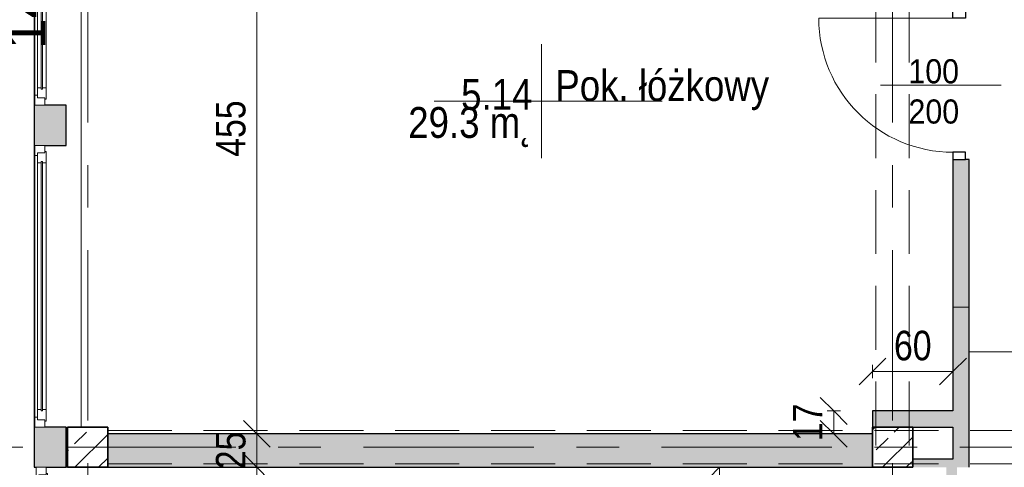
# Model space of a CAD drawing. Header units: centimetres. Extents: x -1743 to 21705, y -8842 to 3590.
# Tile 20 of 45: x -1263 to -529, y 1833 to 2167. Entities that reach past the tile are written whole.
import ezdxf

# ---------------------------------------------------------------- set-up
doc = ezdxf.new("R2010")
doc.units = ezdxf.units.CM
doc.linetypes.add('Oś', pattern=[222.25, 127, -31.75, 31.75, -31.75])
doc.linetypes.add('Ukryte', pattern=[71.438, 47.625, -23.813])
for name, color, linetype, lineweight in [('A-ANNO-DIMS', 211, 'Continuous', 13), ('A-ANNO-DIMS-100', 211, 'Continuous', 13), ('A-ANNO-NOTE', 131, 'Continuous', 9), ('A-AREA', 32, 'Continuous', 9), ('A-AREA-IDEN', 2, 'Continuous', 13), ('A-DETL-GENF', 92, 'Continuous', 9), ('A-DETL-HDLN', 90, 'Ukryte', 9), ('A-DETL-MEDM', 33, 'Continuous', 25), ('A-DOOR', 31, 'Continuous', 13), ('A-FLOR', 192, 'Continuous', 13), ('A-GLAZ', 151, 'Continuous', 13), ('A-WALL', 113, 'Continuous', 13), ('S-COLS', 52, 'Continuous', 9), ('S-GRID', 1, 'Continuous', 13), ('S-GRID-IDEN', 1, 'Continuous', 13)]:
    doc.layers.add(name, color=color, linetype=linetype, lineweight=lineweight)
doc.styles.add('Arial', font='arial.ttf', dxfattribs={"width": 0.9, "height": 18})
doc.styles.add('Arial Narrow_2', font='ARIALN.TTF', dxfattribs={"height": 22})
doc.styles.add('Arial_1', font='arial.ttf', dxfattribs={"height": 30})
doc.styles.add('Arial_3', font='arial.ttf', dxfattribs={"width": 0.85, "height": 23})
doc.dimstyles.new('Diagonal_1_100__0_1__1', dxfattribs={"dimscale": 30.48, "dimtxt": 22.515481, "dimasz": 0.656168, "dimexe": 0.164042, "dimexo": 0.0625, "dimgap": 0.065617, "dimtad": 1, "dimdec": 1, "dimrnd": 0.1, "dimdsep": 46, "dimtxsty": 'Arial Narrow_2', "dimblk1": 'OBLIQUE', "dimblk2": 'OBLIQUE', "dimsah": 1, "dimcen": 0.09, "dimazin": 0, "dimtfac": 1, "dimtdec": 4, "dimtix": 1, "dimtmove": 0, "dimatfit": 3, "dimfxl": 0.164042, "dimfxlon": 1, "dimtvp": 1, "dimtolj": 1, "dimtzin": 0, "dimarcsym": 2})
doc.dimstyles.new('Diagonal_1_100__0_1__2', dxfattribs={"dimscale": 30.48, "dimtxt": 22.515481, "dimasz": 0.656168, "dimexe": 0.164042, "dimexo": 0.0625, "dimgap": 0.065617, "dimtad": 1, "dimdec": 1, "dimrnd": 0.1, "dimdsep": 46, "dimtxsty": 'Arial Narrow_2', "dimblk1": 'OBLIQUE', "dimblk2": 'OBLIQUE', "dimsah": 1, "dimcen": 0.09, "dimazin": 0, "dimtfac": 1, "dimtdec": 4, "dimtix": 1, "dimtmove": 2, "dimatfit": 3, "dimfxl": 0.164042, "dimfxlon": 1, "dimtvp": 1, "dimtolj": 1, "dimtzin": 0, "dimarcsym": 2})

# ---------------------------------------------------------------- blocks, each defined once
blk = doc.blocks.new('Pawilon A_rvt-1-5_piętro III __10_50 m_ - stan istniejący')
at = {"layer": 'S-GRID-IDEN', "insert": (-1259.25, 2168.28), "char_height": 30, "width": 48.3, "attachment_point": 5, "rotation": 90, "line_spacing_factor": 0.936439, "style": 'Arial_1'}
blk.add_mtext('\\pxqc,t4.23333,8.46667,12.7,16.93333,21.16667,25.4,29.63333,33.86667,38.1,42.33333,46.56667,50.8,55.03333,59.26667,63.5,67.73333,71.96667,76.2,80.43333,84.66667,88.9,93.13333,97.36667,101.6,105.83333,110.06667,114.3,118.53333,122.76667,127,131.23333,135.46667;{14}', dxfattribs=at)
blk = doc.blocks.new('Okno - automatyczna etykieta - 210x165 _nietypowy podział_-2208551-5_piętro III __10_50 m_ - stan istniejący')
at = {"layer": 'A-GLAZ'}
for p, q in [((-97.5, 5.5), (-105, 5.5)), ((-105, 5.5), (-105, -2)), ((-105, 5.5), (105, 5.5)), ((-92, 3.5), (-99.5, 3.5)), ((-99.5, 3.5), (-99.5, -2)), ((-99.5, -2), (-99.5, 3.5)), ((-99.5, 3.5), (-97.5, 3.5)), ((-97.5, 3.5), (-97.5, 5.5)), ((97.5, 5.5), (-97.5, 5.5)), ((93, 0.75), (-93, 0.75)), ((-93, 0.75), (-93, -0.25)), ((-93, -0.25), (-93, 0.75)), ((-93, 0.75), (-92, 0.75)), ((-92, 0.75), (-92, 3.5)), ((92, 3.5), (-92, 3.5)), ((99.5, 3.5), (92, 3.5)), ((92, 3.5), (92, 0.75)), ((92, 0.75), (93, 0.75)), ((93, -0.25), (93, 0.75)), ((93, 0.75), (93, -0.25)), ((105, 5.5), (97.5, 5.5)), ((97.5, 5.5), (97.5, 3.5)), ((97.5, 3.5), (99.5, 3.5)), ((99.5, -2), (99.5, 3.5)), ((99.5, 3.5), (99.5, -2)), ((105, -2), (105, 5.5)), ((-105, -2), (-99.5, -2)), ((-99.5, -2), (-100.5, -2)), ((-100.5, -2), (-100.5, -3)), ((-100.5, -3), (-92, -3)), ((-93, -0.25), (93, -0.25)), ((-92, -0.25), (-93, -0.25)), ((-92, -3), (-92, -0.25)), ((92, -3), (-92, -3)), ((92, -0.25), (92, -3)), ((93, -0.25), (92, -0.25)), ((92, -3), (100.5, -3)), ((100.5, -2), (99.5, -2)), ((99.5, -2), (105, -2)), ((100.5, -3), (100.5, -2))]:
    blk.add_line(p, q, dxfattribs=at)
blk = doc.blocks.new('M_Concrete-Square-Column - 300 x 300mm-V3-5_piętro III __10_50 m_ - stan istniejący')
at = {"layer": 'S-COLS'}
h = blk.add_hatch(dxfattribs=at)
h.set_pattern_fill('FP_4', color=256, style=0, pattern_type=2)
h.set_pattern_definition([(45, (612.623, -1848.326), (-17.67767, 17.67767), []), (45, (630.3, -1848.326), (-17.67767, 17.67767), [12.5, -6.25])])
h.paths.add_polyline_path([(15, -15), (15, 15), (-15, 15), (-15, -15)], flags=0)
at = {"layer": 'S-COLS', "lineweight": 35}
for p, q in [((15, 15), (-15, 15)), ((-15, 15), (-15, -15)), ((15, -15), (15, 15)), ((-15, -15), (15, -15))]:
    blk.add_line(p, q, dxfattribs=at)
blk = doc.blocks.new('M_Concrete-Square-Column - 300 x 300mm-V16-5_piętro III __10_50 m_ - stan istniejący')
at = {"layer": 'S-COLS'}
h = blk.add_hatch(dxfattribs=at)
h.set_pattern_fill('FP_20', color=256, style=0, pattern_type=2)
h.set_pattern_definition([(45, (1212.623, -1848.326), (-17.67767, 17.67767), []), (45, (1230.3, -1848.326), (-17.67767, 17.67767), [12.5, -6.25])])
h.paths.add_polyline_path([(15, -15), (15, 15), (-15, 15), (-15, -15)], flags=0)
at = {"layer": 'S-COLS', "lineweight": 35}
for p, q in [((15, 15), (-15, 15)), ((-15, 15), (-15, -15)), ((15, -15), (15, 15)), ((-15, -15), (15, -15))]:
    blk.add_line(p, q, dxfattribs=at)
blk = doc.blocks.new('DRZWI 1S - automatyczna etykieta - Drzwi 100-2252143-5_piętro III __10_50 m_ - stan istniejący')
at = {"layer": 'A-DETL-GENF'}
for p, q in [((-55.5, 6), (-55.5, -3.5)), ((-50, 6), (-55.5, 6)), ((-50, -3.5), (-50, 6)), ((55.5, 6), (50, 6)), ((50, 6), (50, -3.5)), ((55.5, -3.5), (55.5, 6)), ((-55.5, -3.5), (-50, -3.5)), ((50, -3.5), (55.5, -3.5))]:
    blk.add_line(p, q, dxfattribs=at)
at = {"layer": 'A-DETL-MEDM'}
for p, q in [((-50, 6), (-55.5, 6)), ((-55.5, 6), (-55.5, -3.5)), ((-50, -3.5), (-50, 6)), ((50, -3.5), (50, 6)), ((50, 6), (55.5, 6)), ((55.5, 6), (55.5, -3.5)), ((-55.5, -3.5), (-50, -3.5)), ((55.5, -3.5), (50, -3.5))]:
    blk.add_line(p, q, dxfattribs=at)
at = {"layer": 'A-DOOR'}
blk.add_line((50, 6), (50, 106), dxfattribs=at)
blk.add_arc((50, 6), 100, 90, 180, dxfattribs=at)
blk = doc.blocks.new('Okno - automatyczna etykieta - 210x165 _nietypowy podział_-2208563-5_piętro III __10_50 m_ - stan istniejący')
at = {"layer": 'A-GLAZ'}
for p, q in [((-97.5, 11.5), (-105, 11.5)), ((-105, 11.5), (-105, 4)), ((-105, 11.5), (105, 11.5)), ((-92, 9.5), (-99.5, 9.5)), ((-99.5, 9.5), (-99.5, 4)), ((-99.5, 4), (-99.5, 9.5)), ((-99.5, 9.5), (-97.5, 9.5)), ((-97.5, 9.5), (-97.5, 11.5)), ((97.5, 11.5), (-97.5, 11.5)), ((-92, 6.75), (-92, 9.5)), ((92, 9.5), (-92, 9.5)), ((99.5, 9.5), (92, 9.5)), ((92, 9.5), (92, 6.75)), ((105, 11.5), (97.5, 11.5)), ((97.5, 11.5), (97.5, 9.5)), ((97.5, 9.5), (99.5, 9.5)), ((99.5, 4), (99.5, 9.5)), ((99.5, 9.5), (99.5, 4)), ((105, 4), (105, 11.5)), ((-105, 4), (-99.5, 4)), ((-99.5, 4), (-100.5, 4)), ((-100.5, 4), (-100.5, 3)), ((-100.5, 3), (-92, 3)), ((93, 6.75), (-93, 6.75)), ((-93, 6.75), (-93, 5.75)), ((-93, 5.75), (-93, 6.75)), ((-93, 6.75), (-92, 6.75)), ((-93, 5.75), (93, 5.75)), ((-92, 5.75), (-93, 5.75)), ((-92, 3), (-92, 5.75)), ((92, 3), (-92, 3)), ((92, 6.75), (93, 6.75)), ((92, 5.75), (92, 3)), ((93, 5.75), (92, 5.75)), ((92, 3), (100.5, 3)), ((93, 5.75), (93, 6.75)), ((93, 6.75), (93, 5.75)), ((100.5, 4), (99.5, 4)), ((99.5, 4), (105, 4)), ((100.5, 3), (100.5, 4))]:
    blk.add_line(p, q, dxfattribs=at)
blk = doc.blocks.new('DIMBLOCK8-5_piętro III __10_50 m_ - stan istniejący')
at = {"layer": 'A-ANNO-DIMS-100'}
for p, q in [((-1086.6, 1833.33), (-1096.6, 1843.33)), ((-1091.6, 1833.33), (-1081.6, 1833.33)), ((-1086.6, 1833.33), (-1091.6, 1833.33)), ((-1086.6, 1383.33), (-1086.6, 1833.33)), ((-1086.6, 1833.33), (-1076.6, 1823.33)), ((-1086.6, 1383.33), (-1096.6, 1393.33)), ((-1091.6, 1383.33), (-1081.6, 1383.33)), ((-1086.6, 1383.33), (-1091.6, 1383.33)), ((-1086.6, 1383.33), (-1076.6, 1373.33))]:
    blk.add_line(p, q, dxfattribs=at)
at = {"layer": 'A-ANNO-DIMS-100', "color": 0, "insert": (-1117.04, 1614.14), "char_height": 22, "width": 50.1774, "attachment_point": 1, "rotation": 90, "line_spacing_factor": 0.974696, "style": 'Arial Narrow_2'}
blk.add_mtext('450', dxfattribs=at)
blk = doc.blocks.new('_Oblique')
at = {"color": 0, "linetype": 'ByBlock', "lineweight": -2}
blk.add_line((-0.5, -0.5), (0.5, 0.5), dxfattribs=at)
blk = doc.blocks.new('DIMBLOCK9-5_piętro III __10_50 m_ - stan istniejący')
at = {"layer": 'A-ANNO-DIMS-100'}
for p, q in [((-1086.6, 1858.33), (-1096.6, 1868.33)), ((-1091.6, 1858.33), (-1081.6, 1858.33)), ((-1086.6, 1858.33), (-1091.6, 1858.33)), ((-1086.6, 1833.33), (-1086.6, 1858.33)), ((-1086.6, 1858.33), (-1076.6, 1848.33)), ((-1086.6, 1833.33), (-1096.6, 1843.33)), ((-1091.6, 1833.33), (-1081.6, 1833.33)), ((-1086.6, 1833.33), (-1091.6, 1833.33)), ((-1086.6, 1833.33), (-1076.6, 1823.33))]:
    blk.add_line(p, q, dxfattribs=at)
at = {"layer": 'A-ANNO-DIMS-100', "color": 0, "insert": (-1117.04, 1831.89), "char_height": 22, "width": 33.4516, "attachment_point": 1, "rotation": 90, "line_spacing_factor": 0.974696, "style": 'Arial Narrow_2'}
blk.add_mtext('25', dxfattribs=at)
blk = doc.blocks.new('DIMBLOCK10-5_piętro III __10_50 m_ - stan istniejący')
at = {"layer": 'A-ANNO-DIMS-100'}
for p, q in [((-1086.6, 2313.33), (-1096.6, 2323.33)), ((-1091.6, 2313.33), (-1081.6, 2313.33)), ((-1086.6, 2313.33), (-1091.6, 2313.33)), ((-1086.6, 1858.33), (-1086.6, 2313.33)), ((-1086.6, 2313.33), (-1076.6, 2303.33)), ((-1086.6, 1858.33), (-1096.6, 1868.33)), ((-1091.6, 1858.33), (-1081.6, 1858.33)), ((-1086.6, 1858.33), (-1091.6, 1858.33)), ((-1086.6, 1858.33), (-1076.6, 1848.33))]:
    blk.add_line(p, q, dxfattribs=at)
at = {"layer": 'A-ANNO-DIMS-100', "color": 0, "insert": (-1117.04, 2064.92), "char_height": 22, "width": 50.1774, "attachment_point": 1, "rotation": 90, "line_spacing_factor": 0.974696, "style": 'Arial Narrow_2'}
blk.add_mtext('455', dxfattribs=at)
blk = doc.blocks.new('DIMBLOCK169-5_piętro III __10_50 m_ - stan istniejący')
at = {"layer": 'A-ANNO-DIMS-100'}
for p, q in [((-656.48, 1875.33), (-666.48, 1885.33)), ((-651.48, 1875.33), (-661.48, 1875.33)), ((-656.48, 1858.33), (-656.48, 1875.33)), ((-656.48, 1875.33), (-646.48, 1865.33)), ((-656.48, 1875.33), (-651.48, 1875.33)), ((-656.48, 1858.33), (-666.48, 1868.33)), ((-661.48, 1858.33), (-651.48, 1858.33)), ((-656.48, 1858.33), (-661.48, 1858.33)), ((-656.48, 1858.33), (-646.48, 1848.33))]:
    blk.add_line(p, q, dxfattribs=at)
at = {"layer": 'A-ANNO-DIMS-100', "color": 0, "insert": (-686.91, 1852.89), "char_height": 22, "width": 33.4516, "attachment_point": 1, "rotation": 90, "line_spacing_factor": 0.974696, "style": 'Arial Narrow_2'}
blk.add_mtext('17', dxfattribs=at)
blk = doc.blocks.new('DIMBLOCK170-5_piętro III __10_50 m_ - stan istniejący')
at = {"layer": 'A-ANNO-DIMS-100'}
for p, q in [((-627.62, 1904.72), (-617.62, 1914.72)), ((-627.62, 1899.72), (-627.62, 1909.72)), ((-567.62, 1904.72), (-557.62, 1914.72)), ((-567.62, 1909.72), (-567.62, 1899.72)), ((-567.62, 1904.72), (-567.62, 1909.72)), ((-627.62, 1904.72), (-637.62, 1894.72)), ((-627.62, 1904.72), (-567.62, 1904.72)), ((-627.62, 1904.72), (-627.62, 1899.72)), ((-567.62, 1904.72), (-577.62, 1894.72))]:
    blk.add_line(p, q, dxfattribs=at)
at = {"layer": 'A-ANNO-DIMS-100', "color": 0, "insert": (-611.56, 1935.15), "char_height": 22, "width": 33.4516, "attachment_point": 1, "line_spacing_factor": 0.974696, "style": 'Arial Narrow_2'}
blk.add_mtext('60', dxfattribs=at)
blk = doc.blocks.new('METKA_POMIESZCZENIA2 - Rozbudowana - bez ramki-2396678-5_piętro III __10_50 m_ - stan istniejący')
at = {"layer": 'A-AREA-IDEN'}
for p, q in [((0, 0.425), (0, 0)), ((0.0976, 0), (-0.8, 0)), ((-0.8, 0), (0.9, 0)), ((0, 0), (0, -0.425))]:
    blk.add_line(p, q, dxfattribs=at)

msp = doc.modelspace()

# ---------------------------------------------------------------- hatches: boundary and pattern name
at = {"layer": 'A-WALL'}
h = msp.add_hatch(color=9, dxfattribs=at)
h.paths.add_polyline_path([(-555.62, 1833.33), (-555.62, 1952.83), (-567.62, 1952.83), (-567.62, 1833.33)], flags=0)
h.paths.add_polyline_path([(-558.12, 2173.83), (-555.62, 2173.83), (-555.62, 2482.83), (-567.62, 2482.83), (-567.62, 2173.83)], flags=0)
h.paths.add_polyline_path([(-567.62, 2703.83), (-555.62, 2703.83), (-555.62, 2824.33), (-567.62, 2824.33), (-567.62, 2787.33)], flags=0)
h = msp.add_hatch(color=9, dxfattribs=at)
h.paths.add_polyline_path([(-1228.62, 1833.33), (-1228.62, 1863.33), (-1252.62, 1863.33), (-1252.62, 1833.33), (-1243.62, 1833.33)], flags=0)
h.paths.add_polyline_path([(-1228.62, 2073.33), (-1228.62, 2103.33), (-1252.62, 2103.33), (-1252.62, 2073.33), (-1244.62, 2073.33)], flags=0)
h.paths.add_polyline_path([(-1228.62, 2313.33), (-1228.62, 2343.33), (-1252.62, 2343.33), (-1252.62, 2313.33), (-1244.62, 2313.33)], flags=0)
h.paths.add_polyline_path([(-1244.62, 2553.33), (-1228.62, 2553.33), (-1228.62, 2583.33), (-1252.62, 2583.33), (-1252.62, 2553.33), (-1250.12, 2553.33)], flags=0)
for points in [[(-558.12, 1952.83), (-555.62, 1952.83), (-555.62, 2062.83), (-567.62, 2062.83), (-567.62, 1952.83)], [(-567.62, 1863.33), (-567.62, 1875.33), (-627.62, 1875.33), (-627.62, 1863.33), (-597.62, 1863.33)], [(-627.62, 1833.33), (-627.62, 1858.33), (-1197.62, 1858.33), (-1197.62, 1833.33), (-719.16, 1833.33)], [(-597.62, 1833.33), (-567.62, 1833.33), (-567.62, 1839.33), (-597.62, 1839.33), (-597.62, 1836.05)]]:
    msp.add_hatch(color=9, dxfattribs=at).paths.add_polyline_path(points, flags=0)
h = msp.add_hatch(color=9, dxfattribs=at)
h.paths.add_polyline_path([(-564.62, 1383.33), (-564.62, 1527.83), (-572.62, 1527.83), (-572.62, 1383.33), (-567.62, 1383.33)], flags=0)
h.paths.add_polyline_path([(-572.62, 1678.83), (-564.62, 1678.83), (-564.62, 1833.33), (-572.62, 1833.33)], flags=0)

# ---------------------------------------------------------------- linework, layer by layer
at = {"layer": 'A-ANNO-NOTE', "lineweight": 13}
msp.add_line((-531.62, 2118.33), (-621.62, 2118.33), dxfattribs=at)
at = {"layer": 'A-AREA'}
for p, q in [((-322.62, 1919.33), (-555.62, 1919.33)), ((-1037.41, 1533.33), (-741.62, 1833.33))]:
    msp.add_line(p, q, dxfattribs=at)
at = {"layer": 'A-DETL-HDLN'}
for p, q in [((-625.12, 420.83), (-625.12, 2793.33)), ((-600.12, 420.83), (-600.12, 2793.33)), ((-1197.62, 1860.83), (1172.38, 1860.83)), ((-1197.62, 1835.83), (1172.38, 1835.83))]:
    msp.add_line(p, q, dxfattribs=at)
at = {"layer": 'A-FLOR'}
msp.add_line((-741.62, 1833.33), (-741.62, 1533.33), dxfattribs=at)
at = {"layer": 'A-WALL'}
for p, q in [((-1252.62, 2103.33), (-1252.62, 2313.33)), ((-1217.62, 2313.33), (-1217.62, 1863.33)), ((-1252.62, 1863.33), (-1252.62, 2073.33)), ((-555.62, 1952.83), (-567.62, 1952.83)), ((-1228.62, 1833.33), (-1227.62, 1833.33))]:
    msp.add_line(p, q, dxfattribs=at)
at = {"layer": 'A-WALL', "color": 7, "lineweight": 25}
for p, q in [((-1252.12, 2103.33), (-1252.62, 2103.33)), ((-1252.62, 2103.33), (-1252.62, 2073.33)), ((-1228.62, 2103.33), (-1244.62, 2103.33)), ((-1228.62, 2073.33), (-1228.62, 2103.33)), ((-1252.62, 2073.33), (-1252.12, 2073.33)), ((-1244.62, 2073.33), (-1228.62, 2073.33)), ((-567.62, 2062.83), (-567.62, 1875.33)), ((-555.62, 2062.83), (-558.12, 2062.83)), ((-555.62, 1833.33), (-555.62, 2062.83)), ((-567.62, 1875.33), (-627.62, 1875.33)), ((-627.62, 1875.33), (-627.62, 1863.33)), ((-1252.12, 1863.33), (-1252.62, 1863.33)), ((-1252.62, 1863.33), (-1252.62, 1833.33)), ((-1228.62, 1863.33), (-1244.62, 1863.33)), ((-1228.62, 1833.33), (-1228.62, 1863.33)), ((-627.62, 1858.33), (-1197.62, 1858.33)), ((-597.62, 1863.33), (-567.62, 1863.33)), ((-567.62, 1863.33), (-567.62, 1839.33)), ((-567.62, 1839.33), (-597.62, 1839.33)), ((-1252.62, 1833.33), (-1251.12, 1833.33)), ((-1243.62, 1833.33), (-1228.62, 1833.33)), ((-1197.62, 1833.33), (-627.62, 1833.33))]:
    msp.add_line(p, q, dxfattribs=at)
at = {"layer": 'S-GRID', "linetype": 'Oś'}
for p, q in [((-1212.62, 2884.27), (-1212.62, 27.13)), ((-612.62, 2884.27), (-612.62, 27.13)), ((1342.46, 1848.33), (-1368.76, 1848.33))]:
    msp.add_line(p, q, dxfattribs=at)

# ---------------------------------------------------------------- block references
at = {"lineweight": 5}
msp.add_blockref('Pawilon A_rvt-1-5_piętro III __10_50 m_ - stan istniejący', (0, 0), dxfattribs=at)
at = {"layer": 'A-AREA-IDEN', "xscale": 99.99999999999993, "yscale": 99.99999999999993, "zscale": 99.99999999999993}
msp.add_blockref('METKA_POMIESZCZENIA2 - Rozbudowana - bez ramki-2396678-5_piętro III __10_50 m_ - stan istniejący', (-874.44, 2106.41), dxfattribs=at)
at = {"layer": 'A-DOOR', "rotation": 89.9999999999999}
msp.add_blockref('DRZWI 1S - automatyczna etykieta - Drzwi 100-2252143-5_piętro III __10_50 m_ - stan istniejący', (-561.62, 2118.33), dxfattribs=at)
at = {"layer": 'A-GLAZ', "rotation": 89.9999999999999}
for name, p in [('Okno - automatyczna etykieta - 210x165 _nietypowy podział_-2208563-5_piętro III __10_50 m_ - stan istniejący', (-1240.62, 2208.33)), ('Okno - automatyczna etykieta - 210x165 _nietypowy podział_-2208563-5_piętro III __10_50 m_ - stan istniejący', (-1240.62, 1968.33)), ('Okno - automatyczna etykieta - 210x165 _nietypowy podział_-2208551-5_piętro III __10_50 m_ - stan istniejący', (-1245.62, 1728.33))]:
    msp.add_blockref(name, p, dxfattribs=at)
at = {"layer": 'S-COLS'}
for name, p in [('M_Concrete-Square-Column - 300 x 300mm-V16-5_piętro III __10_50 m_ - stan istniejący', (-1212.62, 1848.33)), ('M_Concrete-Square-Column - 300 x 300mm-V3-5_piętro III __10_50 m_ - stan istniejący', (-612.62, 1848.33))]:
    msp.add_blockref(name, p, dxfattribs=at)

# ---------------------------------------------------------------- texts
at = {"layer": 'A-ANNO-NOTE', "lineweight": 211, "char_height": 18, "width": 38.07, "attachment_point": 5, "line_spacing_factor": 0.936439, "style": 'Arial'}
for s, insert in [('\\pxqc,t6.35,12.7,19.05,25.4,31.75,38.1,44.45,50.8,57.15,63.5,69.85,76.2,82.55,88.9,95.25,101.6,107.95,114.3,120.65,127,133.35,139.7,146.05,152.4,158.75,165.1,171.45,177.8,184.15,190.5,196.85,203.2;{100}', (-581.95, 2128.56)), ('\\pxqc,t6.35,12.7,19.05,25.4,31.75,38.1,44.45,50.8,57.15,63.5,69.85,76.2,82.55,88.9,95.25,101.6,107.95,114.3,120.65,127,133.35,139.7,146.05,152.4,158.75,165.1,171.45,177.8,184.15,190.5,196.85,203.2;{200}', (-581.86, 2098.56)), ('\\pxqc,t6.35,12.7,19.05,25.4,31.75,38.1,44.45,50.8,57.15,63.5,69.85,76.2,82.55,88.9,95.25,101.6,107.95,114.3,120.65,127,133.35,139.7,146.05,152.4,158.75,165.1,171.45,177.8,184.15,190.5,196.85,203.2;{200}', (-581.86, 2098.56))]:
    msp.add_mtext(s, dxfattribs=dict(at, insert=insert))
at = {"layer": 'A-AREA-IDEN', "char_height": 23, "line_spacing_factor": 0.936439, "style": 'Arial_3'}
for s, insert, width, attachment_point in [('\\pxt3.69565,7.3913,11.08696,14.78261,18.47826,22.17391,25.86957,29.56522,33.26087,36.95652,40.65217,44.34783,48.04348,51.73913,55.43478,59.13043,62.82609,66.52174,70.21739,73.91304,77.6087,81.30435,85,88.69565,92.3913,96.08696,99.78261,103.47826,107.17391,110.86957,114.56522,118.26087;{Pok. łóżkowy}', (-864.01, 2099.63), 156.91, 7), ('\\pxqr,t3.69565,7.3913,11.08696,14.78261,18.47826,22.17391,25.86957,29.56522,33.26087,36.95652,40.65217,44.34783,48.04348,51.73913,55.43478,59.13043,62.82609,66.52174,70.21739,73.91304,77.6087,81.30435,85,88.69565,92.3913,96.08696,99.78261,103.47826,107.17391,110.86957,114.56522,118.26087;{5.14}', (-881.1, 2099.63), 52.87, 9), ('\\pxqr,t3.69565,7.3913,11.08696,14.78261,18.47826,22.17391,25.86957,29.56522,33.26087,36.95652,40.65217,44.34783,48.04348,51.73913,55.43478,59.13043,62.82609,66.52174,70.21739,73.91304,77.6087,81.30435,85,88.69565,92.3913,96.08696,99.78261,103.47826,107.17391,110.86957,114.56522,118.26087;{29.3 m˛}', (-881.1, 2102.02), 91.63, 3)]:
    msp.add_mtext(s, dxfattribs=dict(at, insert=insert, width=width, attachment_point=attachment_point))

# ---------------------------------------------------------------- dimensions: what is measured, and where the dimension line sits
at = {"layer": 'A-ANNO-DIMS'}
for base, p1, p2, override, picture, middle in [((-1086.6, 2313.33), (-1091.6, 1858.33), (-1091.6, 2313.33), {"dimpost": '<>', "dimfxl": 455}, 'DIMBLOCK10-5_piętro III __10_50 m_ - stan istniejący', (-1099.79, 2085.83)), ((-656.48, 1875.33), (-661.48, 1858.33), (-651.48, 1875.33), {"dimpost": '<>', "dimfxl": 19.723083}, 'DIMBLOCK169-5_piętro III __10_50 m_ - stan istniejący', (-669.53, 1866.83)), ((-1086.6, 1858.33), (-1091.6, 1833.33), (-1091.6, 1858.33), {"dimpost": '<>', "dimfxl": 25}, 'DIMBLOCK9-5_piętro III __10_50 m_ - stan istniejący', (-1099.84, 1845.83))]:
    dim = msp.add_linear_dim(base=base, p1=p1, p2=p2, angle=90, dimstyle='Diagonal_1_100__0_1__1', override=override, dxfattribs=at)
    dim.commit()
    dim.dimension.update_dxf_attribs({"geometry": picture, "text_midpoint": middle})
dim = msp.add_linear_dim(base=(-567.62, 1904.72), p1=(-627.62, 1899.72), p2=(-567.62, 1909.72), dimstyle='Diagonal_1_100__0_1__1', override={"dimpost": '<>', "dimfxl": 60.827625}, dxfattribs=at)
dim.commit()
dim.dimension.update_dxf_attribs({"geometry": 'DIMBLOCK170-5_piętro III __10_50 m_ - stan istniejący', "text_midpoint": (-597.62, 1917.95)})
dim = msp.add_linear_dim(base=(-1086.6, 1833.33), p1=(-1091.6, 1383.33), p2=(-1091.6, 1833.33), angle=90, dimstyle='Diagonal_1_100__0_1__2', override={"dimpost": '<>', "dimfxl": 450}, dxfattribs=at)
dim.commit()
dim.dimension.update_dxf_attribs({"geometry": 'DIMBLOCK8-5_piętro III __10_50 m_ - stan istniejący', "text_midpoint": (-1102.37, 1639.23), "dimtype": 160, "text_rotation": 90})

doc.saveas('drawing.dxf')
